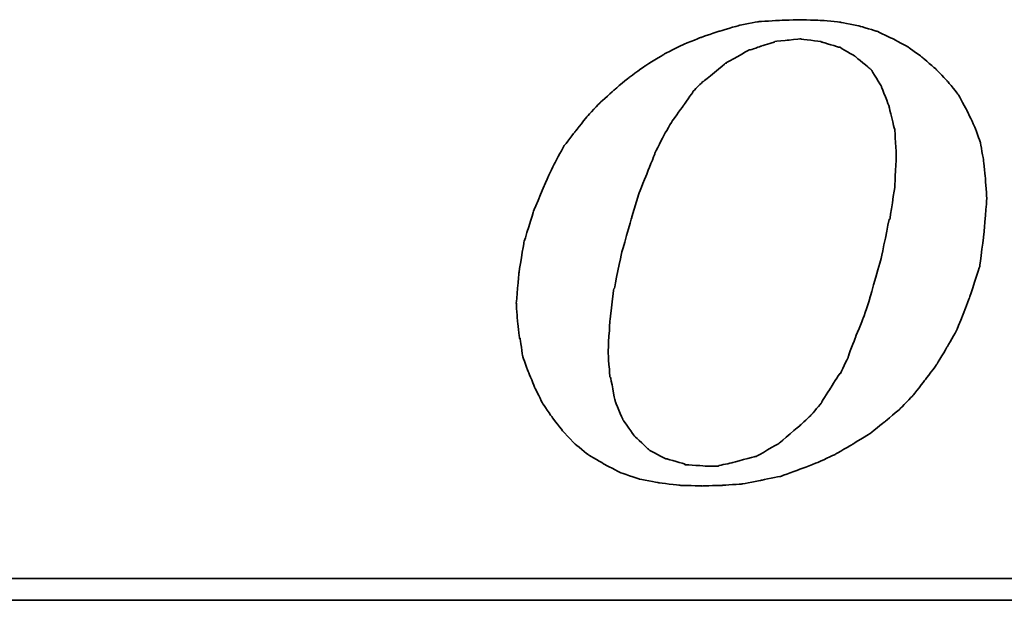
# Model space of a CAD drawing. Header units: millimetres. Extents: x 728 to 1019, y 49 to 143.
# Tile 35 of 53: x 954.01 to 957.51, y 79.26 to 81.31. Entities that reach past the tile are written whole.
import ezdxf

# ---------------------------------------------------------------- set-up
doc = ezdxf.new("R2010")
doc.units = ezdxf.units.MM
doc.header["$LTSCALE"] = 0.15
doc.layers.add('DIM', color=4, linetype='CONTINUOUS')
doc.layers.add('layer 1', color=7, linetype='CONTINUOUS')

# ---------------------------------------------------------------- blocks, each defined once
blk = doc.blocks.new('TBI MOTION logo(完整正式版)')
at = {"layer": 'layer 1', "color": 22, "lineweight": 35}
for points, knots in [([(-11.34375, -6.98375), (-11.34375, -6.98375), (-10.91375, -7.43875), (-10.91375, -7.43875), (-10.91375, -7.43875), (-10.91375, -7.43875), (-10.38625, -7.87125), (-10.38625, -7.87125), (-10.38625, -7.87125), (-10.38625, -7.87125), (-9.81125, -8.20375), (-9.81125, -8.20375), (-9.81125, -8.20375), (-9.81125, -8.20375), (-9.21125, -8.51875), (-9.21125, -8.51875), (-9.21125, -8.51875), (-9.21125, -8.51875), (-8.51625, -8.75875), (-8.51625, -8.75875), (-8.51625, -8.75875), (-8.51625, -8.75875), (-7.77125, -8.90375), (-7.77125, -8.90375), (-7.77125, -8.90375), (-7.77125, -8.90375), (-6.97875, -8.99875), (-6.97875, -8.99875), (-6.97875, -8.99875), (-6.97875, -8.99875), (-6.14125, -9.02375), (-6.14125, -9.02375), (-6.14125, -9.02375), (-6.14125, -9.02375), (-5.37125, -8.99875), (-5.37125, -8.99875), (-5.37125, -8.99875), (-5.37125, -8.99875), (-4.65375, -8.94875), (-4.65375, -8.94875), (-4.65375, -8.94875), (-4.65375, -8.94875), (-3.93375, -8.80625), (-3.93375, -8.80625), (-3.93375, -8.80625), (-3.93375, -8.80625), (-3.21375, -8.66375), (-3.21375, -8.66375), (-3.21375, -8.66375), (-3.21375, -8.66375), (-2.49375, -8.39875), (-2.49375, -8.39875), (-2.49375, -8.39875), (-2.49375, -8.39875), (-1.79875, -8.13375), (-1.79875, -8.13375), (-1.79875, -8.13375), (-1.79875, -8.13375), (-1.17375, -7.84375), (-1.17375, -7.84375), (-1.17375, -7.84375), (-1.17375, -7.84375), (-0.52375, -7.46375), (-0.52375, -7.46375), (-0.52375, -7.46375), (-0.52375, -7.46375), (0.10124, -7.07875), (0.10124, -7.07875), (0.10124, -7.07875), (0.10124, -7.07875), (0.67625, -6.62375), (0.67625, -6.62375), (0.67625, -6.62375), (0.67625, -6.62375), (1.24874, -6.14375), (1.24874, -6.14375), (1.24874, -6.14375), (1.24874, -6.14375), (1.72874, -5.64125), (1.72874, -5.64125), (1.72874, -5.64125), (1.72874, -5.64125), (2.18624, -5.06375), (2.18624, -5.06375), (2.18624, -5.06375), (2.18624, -5.06375), (2.61625, -4.48874), (2.61625, -4.48874), (2.61625, -4.48874), (2.61625, -4.48874), (3.00125, -3.83874), (3.00125, -3.83874), (3.00125, -3.83874), (3.00125, -3.83874), (3.36124, -3.21374), (3.36124, -3.21374), (3.36124, -3.21374), (3.36124, -3.21374), (3.84374, -1.99125), (3.84374, -1.99125), (3.84374, -1.99125), (3.84374, -1.99125), (4.22625, -0.81875), (4.22625, -0.81875), (4.22625, -0.81875), (4.22625, -0.81875), (4.39125, 0.45624), (4.39125, 0.45624), (4.39125, 0.45624), (4.39125, 0.45624), (4.48874, 1.70124), (4.48874, 1.70124), (4.48874, 1.70124), (4.48874, 1.70124), (4.43874, 2.44625), (4.43874, 2.44625), (4.43874, 2.44625), (4.43874, 2.44625), (4.36874, 3.14125), (4.36874, 3.14125), (4.36874, 3.14125), (4.36874, 3.14125), (4.25125, 3.81125), (4.25125, 3.81125), (4.25125, 3.81125), (4.25125, 3.81125), (4.03124, 4.41125), (4.03124, 4.41125), (4.03124, 4.41125), (4.03124, 4.41125), (3.74374, 5.01125), (3.74374, 5.01125), (3.74374, 5.01125), (3.74374, 5.01125), (3.43124, 5.58875), (3.43124, 5.58875), (3.43124, 5.58875), (3.43124, 5.58875), (3.02625, 6.09125), (3.02625, 6.09125), (3.02625, 6.09125), (3.02625, 6.09125), (2.59374, 6.54875), (2.59374, 6.54875), (2.59374, 6.54875), (2.59374, 6.54875), (2.09124, 6.98125), (2.09124, 6.98125), (2.09124, 6.98125), (2.09124, 6.98125), (1.56124, 7.36625), (1.56124, 7.36625), (1.56124, 7.36625), (1.56124, 7.36625), (0.98624, 7.67625), (0.98624, 7.67625), (0.98624, 7.67625), (0.98624, 7.67625), (0.38624, 7.96375), (0.38624, 7.96375), (0.38624, 7.96375), (0.38624, 7.96375), (-0.25875, 8.15625), (-0.25875, 8.15625), (-0.25875, 8.15625), (-0.25875, 8.15625), (-0.98125, 8.30125), (-0.98125, 8.30125), (-0.98125, 8.30125), (-0.98125, 8.30125), (-1.70124, 8.37125), (-1.70124, 8.37125), (-1.70124, 8.37125), (-1.70124, 8.37125), (-2.49375, 8.39624), (-2.49375, 8.39624), (-2.49375, 8.39624), (-2.49375, 8.39624), (-3.28625, 8.37125), (-3.28625, 8.37125), (-3.28625, 8.37125), (-3.28625, 8.37125), (-4.05125, 8.32125), (-4.05125, 8.32125), (-4.05125, 8.32125), (-4.05125, 8.32125), (-4.77375, 8.18125), (-4.77375, 8.18125), (-4.77375, 8.18125), (-4.77375, 8.18125), (-5.51625, 7.96375), (-5.51625, 7.96375), (-5.51625, 7.96375), (-5.51625, 7.96375), (-6.21125, 7.72625), (-6.21125, 7.72625), (-6.21125, 7.72625), (-6.21125, 7.72625), (-6.92875, 7.43625), (-6.92875, 7.43625), (-6.92875, 7.43625), (-6.92875, 7.43625), (-7.57875, 7.10125), (-7.57875, 7.10125), (-7.57875, 7.10125), (-7.57875, 7.10125), (-8.24875, 6.69125), (-8.24875, 6.69125), (-8.24875, 6.69125), (-8.24875, 6.69125), (-8.84875, 6.26125), (-8.84875, 6.26125), (-8.84875, 6.26125), (-8.84875, 6.26125), (-9.42625, 5.78125), (-9.42625, 5.78125), (-9.42625, 5.78125), (-9.42625, 5.78125), (-9.95375, 5.30125), (-9.95375, 5.30125), (-9.95375, 5.30125), (-9.95375, 5.30125), (-10.43375, 4.79624), (-10.43375, 4.79624), (-10.43375, 4.79624), (-10.43375, 4.79624), (-10.88875, 4.22125), (-10.88875, 4.22125), (-10.88875, 4.22125), (-10.88875, 4.22125), (-11.29875, 3.69375), (-11.29875, 3.69375), (-11.29875, 3.69375), (-11.29875, 3.69375), (-11.63375, 3.09125), (-11.63375, 3.09125), (-11.63375, 3.09125), (-11.63375, 3.09125), (-11.91875, 2.49625), (-11.91875, 2.49625), (-11.91875, 2.49625), (-11.91875, 2.49625), (-12.44875, 1.24625), (-12.44875, 1.24625), (-12.44875, 1.24625), (-12.44875, 1.24625), (-12.80875, 0.06874), (-12.80875, 0.06874), (-12.80875, 0.06874), (-12.80875, 0.06874), (-12.99875, -1.07875), (-12.99875, -1.07875), (-12.99875, -1.07875), (-12.99875, -1.07875), (-13.09375, -2.18375), (-13.09375, -2.18375), (-13.09375, -2.18375), (-13.09375, -2.18375), (-13.04875, -2.85375), (-13.04875, -2.85375), (-13.04875, -2.85375), (-13.04875, -2.85375), (-12.97375, -3.50375), (-12.97375, -3.50375), (-12.97375, -3.50375), (-12.97375, -3.50375), (-12.95375, -3.50375), (-12.95375, -3.50375), (-12.95375, -3.50375), (-12.95375, -3.50375), (-12.85375, -4.17375), (-12.85375, -4.17375), (-12.85375, -4.17375), (-12.85375, -4.17375), (-12.63875, -4.77624), (-12.63875, -4.77624), (-12.63875, -4.77624), (-12.63875, -4.77624), (-12.39875, -5.35125), (-12.39875, -5.35125), (-12.39875, -5.35125), (-12.39875, -5.35125), (-12.11375, -5.92875), (-12.11375, -5.92875), (-12.11375, -5.92875), (-12.11375, -5.92875), (-11.75375, -6.45375), (-11.75375, -6.45375), (-11.75375, -6.45375), (-11.75375, -6.45375), (-11.34375, -6.98375), (-11.34375, -6.98375)], [0, 0, 0, 0, 0.01369863, 0.01369863, 0.01369863, 0.01369864, 0.02739726, 0.02739726, 0.02739726, 0.02739727, 0.04109589, 0.04109589, 0.04109589, 0.0410959, 0.05479452, 0.05479452, 0.05479452, 0.05479453, 0.06849315, 0.06849315, 0.06849315, 0.06849316, 0.08219178, 0.08219178, 0.08219178, 0.08219179, 0.09589041, 0.09589041, 0.09589041, 0.09589042, 0.10958904, 0.10958904, 0.10958904, 0.10958905, 0.12328767, 0.12328767, 0.12328767, 0.12328768, 0.1369863, 0.1369863, 0.1369863, 0.13698631, 0.15068493, 0.15068493, 0.15068493, 0.15068494, 0.16438356, 0.16438356, 0.16438356, 0.16438357, 0.17808219, 0.17808219, 0.17808219, 0.1780822, 0.19178082, 0.19178082, 0.19178082, 0.19178083, 0.20547945, 0.20547945, 0.20547945, 0.20547946, 0.21917808, 0.21917808, 0.21917808, 0.21917809, 0.23287671, 0.23287671, 0.23287671, 0.23287672, 0.24657534, 0.24657534, 0.24657534, 0.24657535, 0.26027397, 0.26027397, 0.26027397, 0.26027398, 0.2739726, 0.2739726, 0.2739726, 0.27397261, 0.28767123, 0.28767123, 0.28767123, 0.28767124, 0.30136986, 0.30136986, 0.30136986, 0.30136987, 0.31506849, 0.31506849, 0.31506849, 0.3150685, 0.32876712, 0.32876712, 0.32876712, 0.32876713, 0.34246575, 0.34246575, 0.34246575, 0.34246576, 0.35616438, 0.35616438, 0.35616438, 0.35616439, 0.36986301, 0.36986301, 0.36986301, 0.36986302, 0.38356164, 0.38356164, 0.38356164, 0.38356165, 0.39726027, 0.39726027, 0.39726027, 0.39726028, 0.4109589, 0.4109589, 0.4109589, 0.41095891, 0.42465753, 0.42465753, 0.42465753, 0.42465754, 0.43835616, 0.43835616, 0.43835616, 0.43835617, 0.45205479, 0.45205479, 0.45205479, 0.4520548, 0.46575342, 0.46575342, 0.46575342, 0.46575343, 0.47945205, 0.47945205, 0.47945205, 0.47945206, 0.49315068, 0.49315068, 0.49315068, 0.49315069, 0.50684932, 0.50684932, 0.50684932, 0.50684933, 0.52054795, 0.52054795, 0.52054795, 0.52054796, 0.53424658, 0.53424658, 0.53424658, 0.53424659, 0.54794521, 0.54794521, 0.54794521, 0.54794522, 0.56164384, 0.56164384, 0.56164384, 0.56164385, 0.57534247, 0.57534247, 0.57534247, 0.57534248, 0.5890411, 0.5890411, 0.5890411, 0.58904111, 0.60273973, 0.60273973, 0.60273973, 0.60273974, 0.61643836, 0.61643836, 0.61643836, 0.61643837, 0.63013699, 0.63013699, 0.63013699, 0.630137, 0.64383562, 0.64383562, 0.64383562, 0.64383563, 0.65753425, 0.65753425, 0.65753425, 0.65753426, 0.67123288, 0.67123288, 0.67123288, 0.67123289, 0.68493151, 0.68493151, 0.68493151, 0.68493152, 0.69863014, 0.69863014, 0.69863014, 0.69863015, 0.71232877, 0.71232877, 0.71232877, 0.71232878, 0.7260274, 0.7260274, 0.7260274, 0.72602741, 0.73972603, 0.73972603, 0.73972603, 0.73972604, 0.75342466, 0.75342466, 0.75342466, 0.75342467, 0.76712329, 0.76712329, 0.76712329, 0.7671233, 0.78082192, 0.78082192, 0.78082192, 0.78082193, 0.79452055, 0.79452055, 0.79452055, 0.79452056, 0.80821918, 0.80821918, 0.80821918, 0.80821919, 0.82191781, 0.82191781, 0.82191781, 0.82191782, 0.83561644, 0.83561644, 0.83561644, 0.83561645, 0.84931507, 0.84931507, 0.84931507, 0.84931508, 0.8630137, 0.8630137, 0.8630137, 0.86301371, 0.87671233, 0.87671233, 0.87671233, 0.87671234, 0.89041096, 0.89041096, 0.89041096, 0.89041097, 0.90410959, 0.90410959, 0.90410959, 0.9041096, 0.91780822, 0.91780822, 0.91780822, 0.91780823, 0.93150685, 0.93150685, 0.93150685, 0.93150686, 0.94520548, 0.94520548, 0.94520548, 0.94520549, 0.95890411, 0.95890411, 0.95890411, 0.95890412, 0.97260274, 0.97260274, 0.97260274, 0.97260275, 0.98630137, 0.98630137, 0.98630137, 0.98630138, 1, 1, 1, 1]), ([(-8.77875, 1.03124), (-8.77875, 1.03124), (-8.51625, 1.89625), (-8.51625, 1.89625), (-8.51625, 1.89625), (-8.51625, 1.89625), (-8.20375, 2.66375), (-8.20375, 2.66375), (-8.20375, 2.66375), (-8.20375, 2.66375), (-7.91625, 3.38125), (-7.91625, 3.38125), (-7.91625, 3.38125), (-7.91625, 3.38125), (-7.91625, 3.40624), (-7.91625, 3.40624), (-7.91625, 3.40624), (-7.91625, 3.40624), (-7.57875, 4.07624), (-7.57875, 4.07624), (-7.57875, 4.07624), (-7.57875, 4.07624), (-7.24375, 4.65125), (-7.24375, 4.65125), (-7.24375, 4.65125), (-7.24375, 4.65125), (-7.21875, 4.65125), (-7.21875, 4.65125), (-7.21875, 4.65125), (-7.21875, 4.65125), (-7.21875, 4.67624), (-7.21875, 4.67624), (-7.21875, 4.67624), (-7.21875, 4.67624), (-6.83625, 5.20375), (-6.83625, 5.20375), (-6.83625, 5.20375), (-6.83625, 5.20375), (-6.49875, 5.68625), (-6.49875, 5.68625), (-6.49875, 5.68625), (-6.49875, 5.68625), (-6.49875, 5.70625), (-6.49875, 5.70625), (-6.49875, 5.70625), (-6.49875, 5.70625), (-6.11625, 6.09125), (-6.11625, 6.09125), (-6.11625, 6.09125), (-6.11625, 6.09125), (-6.09125, 6.09125), (-6.09125, 6.09125), (-6.09125, 6.09125), (-6.09125, 6.09125), (-5.27375, 6.76625), (-5.27375, 6.76625), (-5.27375, 6.76625), (-5.27375, 6.76625), (-5.24875, 6.76625), (-5.24875, 6.76625), (-5.24875, 6.76625), (-5.24875, 6.76625), (-5.24875, 6.78625), (-5.24875, 6.78625), (-5.24875, 6.78625), (-5.24875, 6.78625), (-4.38875, 7.26624), (-4.38875, 7.26624), (-4.38875, 7.26624), (-4.38875, 7.26624), (-4.36125, 7.26624), (-4.36125, 7.26624), (-4.36125, 7.26624), (-4.36125, 7.26624), (-3.93375, 7.41125), (-3.93375, 7.41125), (-3.93375, 7.41125), (-3.93375, 7.41125), (-3.47375, 7.55625), (-3.47375, 7.55625), (-3.47375, 7.55625), (-3.47375, 7.55625), (-3.45375, 7.55625), (-3.45375, 7.55625), (-3.45375, 7.55625), (-3.45375, 7.55625), (-3.42875, 7.58124), (-3.42875, 7.58124), (-3.42875, 7.58124), (-3.42875, 7.58124), (-2.97375, 7.62625), (-2.97375, 7.62625), (-2.97375, 7.62625), (-2.97375, 7.62625), (-2.49375, 7.67625), (-2.49375, 7.67625), (-2.49375, 7.67625), (-2.49375, 7.67625), (-2.46875, 7.67625), (-2.46875, 7.67625), (-2.46875, 7.67625), (-2.46875, 7.67625), (-1.70124, 7.58124), (-1.70124, 7.58124), (-1.70124, 7.58124), (-1.70124, 7.58124), (-1.67875, 7.55625), (-1.67875, 7.55625), (-1.67875, 7.55625), (-1.67875, 7.55625), (-1.65375, 7.55625), (-1.65375, 7.55625), (-1.65375, 7.55625), (-1.65375, 7.55625), (-1.03125, 7.36625), (-1.03125, 7.36625), (-1.03125, 7.36625), (-1.03125, 7.36625), (-1.00625, 7.36625), (-1.00625, 7.36625), (-1.00625, 7.36625), (-1.00625, 7.36625), (-0.43124, 7.02624), (-0.43124, 7.02624), (-0.43124, 7.02624), (-0.43124, 7.02624), (-0.40625, 7.00624), (-0.40625, 7.00624), (-0.40625, 7.00624), (-0.40625, 7.00624), (0.12124, 6.57124), (0.12124, 6.57124), (0.12124, 6.57124), (0.12124, 6.57124), (0.14624, 6.54875), (0.14624, 6.54875), (0.14624, 6.54875), (0.14624, 6.54875), (0.17124, 6.52375), (0.17124, 6.52375), (0.17124, 6.52375), (0.17124, 6.52375), (0.55625, 5.89875), (0.55625, 5.89875), (0.55625, 5.89875), (0.55625, 5.89875), (0.55625, 5.87625), (0.55625, 5.87625), (0.55625, 5.87625), (0.55625, 5.87625), (0.84124, 5.15625), (0.84124, 5.15625), (0.84124, 5.15625), (0.84124, 5.15625), (0.84124, 5.13125), (0.84124, 5.13125), (0.84124, 5.13125), (0.84124, 5.13125), (1.03624, 4.31875), (1.03624, 4.31875), (1.03624, 4.31875), (1.03624, 4.31875), (1.05624, 4.31875), (1.05624, 4.31875), (1.05624, 4.31875), (1.05624, 4.31875), (1.05624, 4.29125), (1.05624, 4.29125), (1.05624, 4.29125), (1.05624, 4.29125), (1.10625, 3.33125), (1.10625, 3.33125), (1.10625, 3.33125), (1.10625, 3.33125), (1.10625, 3.30875), (1.10625, 3.30875), (1.10625, 3.30875), (1.10625, 3.30875), (1.05624, 2.20624), (1.05624, 2.20624), (1.05624, 2.20624), (1.05624, 2.20624), (1.05624, 2.18124), (1.05624, 2.18124), (1.05624, 2.18124), (1.05624, 2.18124), (0.86624, 0.93624), (0.86624, 0.93624), (0.86624, 0.93624), (0.86624, 0.93624), (0.84124, 0.93624), (0.84124, 0.93624), (0.84124, 0.93624), (0.84124, 0.93624), (0.55625, -0.45874), (0.55625, -0.45874), (0.55625, -0.45874), (0.55625, -0.45874), (0.12124, -1.99125), (0.12124, -1.99125), (0.12124, -1.99125), (0.12124, -1.99125), (0.12124, -2.01874), (0.12124, -2.01874), (0.12124, -2.01874), (0.12124, -2.01874), (-0.13874, -2.78375), (-0.13874, -2.78375), (-0.13874, -2.78375), (-0.13874, -2.78375), (-0.43124, -3.50375), (-0.43124, -3.50375), (-0.43124, -3.50375), (-0.43124, -3.50375), (-0.69375, -4.19875), (-0.69375, -4.19875), (-0.69375, -4.19875), (-0.69375, -4.19875), (-0.69375, -4.22375), (-0.69375, -4.22375), (-0.69375, -4.22375), (-0.69375, -4.22375), (-0.98125, -4.82374), (-0.98125, -4.82374), (-0.98125, -4.82374), (-0.98125, -4.82374), (-1.00625, -4.82374), (-1.00625, -4.82374), (-1.00625, -4.82374), (-1.00625, -4.82374), (-1.33875, -5.35125), (-1.33875, -5.35125), (-1.33875, -5.35125), (-1.33875, -5.35125), (-1.67875, -5.87875), (-1.67875, -5.87875), (-1.67875, -5.87875), (-1.67875, -5.87875), (-1.67875, -5.90375), (-1.67875, -5.90375), (-1.67875, -5.90375), (-1.67875, -5.90375), (-2.05875, -6.35875), (-2.05875, -6.35875), (-2.05875, -6.35875), (-2.05875, -6.35875), (-2.08375, -6.38375), (-2.08375, -6.38375), (-2.08375, -6.38375), (-2.08375, -6.38375), (-2.46875, -6.74375), (-2.46875, -6.74375), (-2.46875, -6.74375), (-2.46875, -6.74375), (-3.25875, -7.41625), (-3.25875, -7.41625), (-3.25875, -7.41625), (-3.25875, -7.41625), (-3.28625, -7.43875), (-3.28625, -7.43875), (-3.28625, -7.43875), (-3.28625, -7.43875), (-4.12375, -7.91875), (-4.12375, -7.91875), (-4.12375, -7.91875), (-4.12375, -7.91875), (-4.14875, -7.91875), (-4.14875, -7.91875), (-4.14875, -7.91875), (-4.14875, -7.91875), (-4.17125, -7.91875), (-4.17125, -7.91875), (-4.17125, -7.91875), (-4.17125, -7.91875), (-5.03375, -8.15875), (-5.03375, -8.15875), (-5.03375, -8.15875), (-5.03375, -8.15875), (-5.51625, -8.25625), (-5.51625, -8.25625), (-5.51625, -8.25625), (-5.51625, -8.25625), (-5.54125, -8.27875), (-5.54125, -8.27875), (-5.54125, -8.27875), (-5.54125, -8.27875), (-5.56375, -8.27875), (-5.56375, -8.27875), (-5.56375, -8.27875), (-5.56375, -8.27875), (-5.99625, -8.27875), (-5.99625, -8.27875), (-5.99625, -8.27875), (-5.99625, -8.27875), (-6.76375, -8.23125), (-6.76375, -8.23125), (-6.76375, -8.23125), (-6.76375, -8.23125), (-6.78875, -8.23125), (-6.78875, -8.23125), (-6.78875, -8.23125), (-6.78875, -8.23125), (-6.78875, -8.20375), (-6.78875, -8.20375), (-6.78875, -8.20375), (-6.78875, -8.20375), (-7.45875, -8.01375), (-7.45875, -8.01375), (-7.45875, -8.01375), (-7.45875, -8.01375), (-7.48375, -8.01375), (-7.48375, -8.01375), (-7.48375, -8.01375), (-7.48375, -8.01375), (-7.50875, -8.01375), (-7.50875, -8.01375), (-7.50875, -8.01375), (-7.50875, -8.01375), (-8.13125, -7.67875), (-8.13125, -7.67875), (-8.13125, -7.67875), (-8.13125, -7.67875), (-8.15625, -7.65375), (-8.15625, -7.65375), (-8.15625, -7.65375), (-8.15625, -7.65375), (-8.65875, -7.17375), (-8.65875, -7.17375), (-8.65875, -7.17375), (-8.65875, -7.17375), (-8.68375, -7.14875), (-8.68375, -7.14875), (-8.68375, -7.14875), (-8.68375, -7.14875), (-9.08875, -6.57375), (-9.08875, -6.57375), (-9.08875, -6.57375), (-9.08875, -6.57375), (-9.11375, -6.54875), (-9.11375, -6.54875), (-9.11375, -6.54875), (-9.11375, -6.54875), (-9.11375, -6.52875), (-9.11375, -6.52875), (-9.11375, -6.52875), (-9.11375, -6.52875), (-9.40375, -5.85375), (-9.40375, -5.85375), (-9.40375, -5.85375), (-9.40375, -5.85375), (-9.40375, -5.82875), (-9.40375, -5.82875), (-9.40375, -5.82875), (-9.40375, -5.82875), (-9.56875, -4.96875), (-9.56875, -4.96875), (-9.56875, -4.96875), (-9.56875, -4.96875), (-9.59375, -4.94375), (-9.59375, -4.94375), (-9.59375, -4.94375), (-9.59375, -4.94375), (-9.66375, -4.03375), (-9.66375, -4.03375), (-9.66375, -4.03375), (-9.66375, -4.03375), (-9.66375, -4.00875), (-9.66375, -4.00875), (-9.66375, -4.00875), (-9.66375, -4.00875), (-9.59375, -2.85375), (-9.59375, -2.85375), (-9.59375, -2.85375), (-9.59375, -2.85375), (-9.45125, -1.65875), (-9.45125, -1.65875), (-9.45125, -1.65875), (-9.45125, -1.65875), (-9.42625, -1.63375), (-9.42625, -1.63375), (-9.42625, -1.63375), (-9.42625, -1.63375), (-9.16125, -0.33875), (-9.16125, -0.33875), (-9.16125, -0.33875), (-9.16125, -0.33875), (-8.77875, 1.00624), (-8.77875, 1.00624), (-8.77875, 1.00624), (-8.77875, 1.00624), (-8.77875, 1.03124), (-8.77875, 1.03124)], [0, 0, 0, 0, 0.01020408, 0.01020408, 0.01020408, 0.01020409, 0.02040816, 0.02040816, 0.02040816, 0.02040817, 0.03061224, 0.03061224, 0.03061224, 0.03061225, 0.04081633, 0.04081633, 0.04081633, 0.04081634, 0.05102041, 0.05102041, 0.05102041, 0.05102042, 0.06122449, 0.06122449, 0.06122449, 0.0612245, 0.07142857, 0.07142857, 0.07142857, 0.07142858, 0.08163265, 0.08163265, 0.08163265, 0.08163266, 0.09183673, 0.09183673, 0.09183673, 0.09183674, 0.10204082, 0.10204082, 0.10204082, 0.10204083, 0.1122449, 0.1122449, 0.1122449, 0.11224491, 0.12244898, 0.12244898, 0.12244898, 0.12244899, 0.13265306, 0.13265306, 0.13265306, 0.13265307, 0.14285714, 0.14285714, 0.14285714, 0.14285715, 0.15306122, 0.15306122, 0.15306122, 0.15306123, 0.16326531, 0.16326531, 0.16326531, 0.16326532, 0.17346939, 0.17346939, 0.17346939, 0.1734694, 0.18367347, 0.18367347, 0.18367347, 0.18367348, 0.19387755, 0.19387755, 0.19387755, 0.19387756, 0.20408163, 0.20408163, 0.20408163, 0.20408164, 0.21428571, 0.21428571, 0.21428571, 0.21428572, 0.2244898, 0.2244898, 0.2244898, 0.22448981, 0.23469388, 0.23469388, 0.23469388, 0.23469389, 0.24489796, 0.24489796, 0.24489796, 0.24489797, 0.25510204, 0.25510204, 0.25510204, 0.25510205, 0.26530612, 0.26530612, 0.26530612, 0.26530613, 0.2755102, 0.2755102, 0.2755102, 0.27551021, 0.28571429, 0.28571429, 0.28571429, 0.2857143, 0.29591837, 0.29591837, 0.29591837, 0.29591838, 0.30612245, 0.30612245, 0.30612245, 0.30612246, 0.31632653, 0.31632653, 0.31632653, 0.31632654, 0.32653061, 0.32653061, 0.32653061, 0.32653062, 0.33673469, 0.33673469, 0.33673469, 0.3367347, 0.34693878, 0.34693878, 0.34693878, 0.34693879, 0.35714286, 0.35714286, 0.35714286, 0.35714287, 0.36734694, 0.36734694, 0.36734694, 0.36734695, 0.37755102, 0.37755102, 0.37755102, 0.37755103, 0.3877551, 0.3877551, 0.3877551, 0.38775511, 0.39795918, 0.39795918, 0.39795918, 0.39795919, 0.40816327, 0.40816327, 0.40816327, 0.40816328, 0.41836735, 0.41836735, 0.41836735, 0.41836736, 0.42857143, 0.42857143, 0.42857143, 0.42857144, 0.43877551, 0.43877551, 0.43877551, 0.43877552, 0.44897959, 0.44897959, 0.44897959, 0.4489796, 0.45918367, 0.45918367, 0.45918367, 0.45918368, 0.46938776, 0.46938776, 0.46938776, 0.46938777, 0.47959184, 0.47959184, 0.47959184, 0.47959185, 0.48979592, 0.48979592, 0.48979592, 0.48979593, 0.5, 0.5, 0.5, 0.50000001, 0.51020408, 0.51020408, 0.51020408, 0.51020409, 0.52040816, 0.52040816, 0.52040816, 0.52040817, 0.53061224, 0.53061224, 0.53061224, 0.53061225, 0.54081633, 0.54081633, 0.54081633, 0.54081634, 0.55102041, 0.55102041, 0.55102041, 0.55102042, 0.56122449, 0.56122449, 0.56122449, 0.5612245, 0.57142857, 0.57142857, 0.57142857, 0.57142858, 0.58163265, 0.58163265, 0.58163265, 0.58163266, 0.59183673, 0.59183673, 0.59183673, 0.59183674, 0.60204082, 0.60204082, 0.60204082, 0.60204083, 0.6122449, 0.6122449, 0.6122449, 0.61224491, 0.62244898, 0.62244898, 0.62244898, 0.62244899, 0.63265306, 0.63265306, 0.63265306, 0.63265307, 0.64285714, 0.64285714, 0.64285714, 0.64285715, 0.65306122, 0.65306122, 0.65306122, 0.65306123, 0.66326531, 0.66326531, 0.66326531, 0.66326532, 0.67346939, 0.67346939, 0.67346939, 0.6734694, 0.68367347, 0.68367347, 0.68367347, 0.68367348, 0.69387755, 0.69387755, 0.69387755, 0.69387756, 0.70408163, 0.70408163, 0.70408163, 0.70408164, 0.71428571, 0.71428571, 0.71428571, 0.71428572, 0.7244898, 0.7244898, 0.7244898, 0.72448981, 0.73469388, 0.73469388, 0.73469388, 0.73469389, 0.74489796, 0.74489796, 0.74489796, 0.74489797, 0.75510204, 0.75510204, 0.75510204, 0.75510205, 0.76530612, 0.76530612, 0.76530612, 0.76530613, 0.7755102, 0.7755102, 0.7755102, 0.77551021, 0.78571429, 0.78571429, 0.78571429, 0.7857143, 0.79591837, 0.79591837, 0.79591837, 0.79591838, 0.80612245, 0.80612245, 0.80612245, 0.80612246, 0.81632653, 0.81632653, 0.81632653, 0.81632654, 0.82653061, 0.82653061, 0.82653061, 0.82653062, 0.83673469, 0.83673469, 0.83673469, 0.8367347, 0.84693878, 0.84693878, 0.84693878, 0.84693879, 0.85714286, 0.85714286, 0.85714286, 0.85714287, 0.86734694, 0.86734694, 0.86734694, 0.86734695, 0.87755102, 0.87755102, 0.87755102, 0.87755103, 0.8877551, 0.8877551, 0.8877551, 0.88775511, 0.89795918, 0.89795918, 0.89795918, 0.89795919, 0.90816327, 0.90816327, 0.90816327, 0.90816328, 0.91836735, 0.91836735, 0.91836735, 0.91836736, 0.92857143, 0.92857143, 0.92857143, 0.92857144, 0.93877551, 0.93877551, 0.93877551, 0.93877552, 0.94897959, 0.94897959, 0.94897959, 0.9489796, 0.95918367, 0.95918367, 0.95918367, 0.95918368, 0.96938776, 0.96938776, 0.96938776, 0.96938777, 0.97959184, 0.97959184, 0.97959184, 0.97959185, 0.98979592, 0.98979592, 0.98979592, 0.98979593, 1, 1, 1, 1]), ([(75.90875, -9.47875), (75.90875, -9.47875), (75.90875, -12.28625), (75.90875, -12.28625), (75.90875, -12.28625), (75.90875, -12.28625), (75.90875, -12.47875), (75.90875, -12.47875), (75.90875, -12.47875), (75.90875, -12.47875), (75.71625, -12.47875), (75.71625, -12.47875), (75.71625, -12.47875), (75.71625, -12.47875), (-88.32875, -12.47875), (-88.32875, -12.47875), (-88.32875, -12.47875), (-88.32875, -12.47875), (-88.32875, -13.29375), (-88.32875, -13.29375), (-88.32875, -13.29375), (-88.32875, -13.29375), (82.89125, -13.29375), (82.89125, -13.29375), (82.89125, -13.29375), (82.89125, -13.29375), (75.90875, -9.47875), (75.90875, -9.47875)], [0, 0, 0, 0, 0.14285714, 0.14285714, 0.14285714, 0.14285715, 0.28571429, 0.28571429, 0.28571429, 0.2857143, 0.42857143, 0.42857143, 0.42857143, 0.42857144, 0.57142857, 0.57142857, 0.57142857, 0.57142858, 0.71428571, 0.71428571, 0.71428571, 0.71428572, 0.85714286, 0.85714286, 0.85714286, 0.85714287, 1, 1, 1, 1])]:
    blk.add_open_spline(points, degree=3, knots=knots, dxfattribs=at)

msp = doc.modelspace()

# ---------------------------------------------------------------- block references
at = {"layer": 'DIM', "color": 7, "xscale": 0.0948836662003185, "yscale": 0.0948836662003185, "zscale": 0.0948836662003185}
msp.add_blockref('TBI MOTION logo(完整正式版)', (957.0171, 80.518), dxfattribs=at)

doc.saveas('drawing.dxf')
